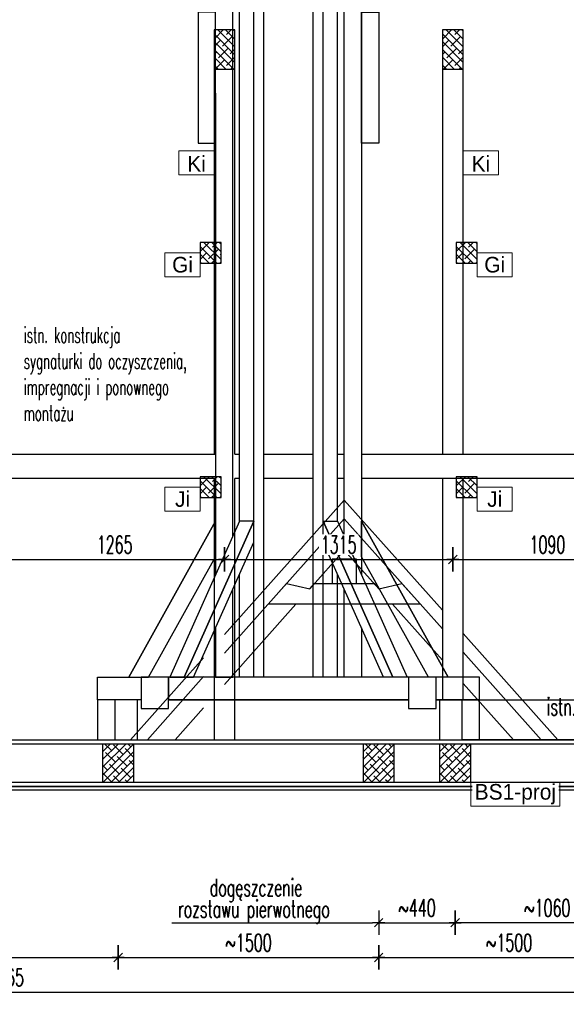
# Model space of a CAD drawing. Header units: centimetres. Extents: x 152786 to 159501, y -6718 to 1403.
# Tile 86 of 89: x 158354 to 158668, y 523 to 1090. Entities that reach past the tile are written whole.
import ezdxf

# ---------------------------------------------------------------- set-up
doc = ezdxf.new("R2010")
doc.units = ezdxf.units.CM
doc.header["$LTSCALE"] = 0.1
doc.layers.get('0').update_dxf_attribs({"color": 45})
doc.layers.add('A_opisy więźby', color=51, linetype='Continuous', lineweight=13)
for name, color, linetype in [('A_wymiary_zewn', 4, 'Continuous'), ('hatch_R&F', 4, 'Continuous'), ('konstr_PROKON', 2, 'Continuous'), ('opisy_prętów_R&F', 2, 'Continuous'), ('widoki_R&F', 4, 'Continuous'), ('więźba_R&F', 3, 'Continuous'), ('wymiary_R&F', 3, 'Continuous')]:
    doc.layers.add(name, color=color, linetype=linetype)
doc.styles.add('simplex 0.6', font='simplex.shx', dxfattribs={"width": 0.6})
doc.styles.add('Skala 50', font='simplex.shx', dxfattribs={"width": 0.9, "height": 10})
doc.styles.add('TECH', font='FL Pismo Techniczne.ttf')
doc.dimstyles.new('1_50 [mm] żelbet', dxfattribs={"dimtxt": 10, "dimasz": 0.5, "dimexe": 0.18, "dimexo": 0.0625, "dimgap": 3.5, "dimtad": 1, "dimlfac": 10, "dimrnd": 5, "dimdsep": 46, "dimtxsty": 'simplex 0.6', "dimblk1": 'KR', "dimblk2": 'KR', "dimsah": 1, "dimcen": 0.09, "dimse1": 1, "dimse2": 1, "dimclrd": 8, "dimadec": 0, "dimazin": 0, "dimtfac": 1, "dimtofl": 0, "dimtmove": 0, "dimatfit": 3, "dimfxl": 1, "dimtvp": 1, "dimtfill": 1, "dimtfillclr": 256, "dimtolj": 1, "dimtzin": 0, "dimarcsym": 0})

# ---------------------------------------------------------------- blocks, each defined once
blk = doc.blocks.new('wieża_bok')
at = {"layer": 'widoki_R&F'}
for points in [[(149824.9, -7195.45), (149834.9, -7195.45), (149834.9, -7119.99), (149824.9, -7119.99)], [(149928.9, -7195.45), (149918.9, -7195.45), (149918.9, -7119.99), (149928.9, -7119.99)], [(149791.97, -7516.08), (149766.9, -7516.08), (149766.9, -7503.08), (149791.97, -7503.08)], [(149791.97, -7521.08), (149807.83, -7521.08), (149807.83, -7503.08), (149791.97, -7503.08)], [(149945.97, -7521.08), (149961.83, -7521.08), (149961.83, -7503.08), (149945.97, -7503.08)], [(149776.9, -7539.08), (149789.9, -7539.08), (149789.9, -7516.08), (149776.9, -7516.08)], [(149963.9, -7539.08), (149976.9, -7539.08), (149976.9, -7516.08), (149963.9, -7516.08)]]:
    blk.add_lwpolyline(points, close=True, dxfattribs=at)
for points in [[(149844.9, -7421.65), (149844.9, -7119.99)], [(149848.72, -7413.08), (149848.72, -7119.99)], [(149856.91, -7503.08), (149856.91, -7119.99)], [(149862.65, -7503.08), (149862.65, -7119.99)], [(149891.15, -7503.08), (149891.15, -7119.99)], [(149896.89, -7503.08), (149896.89, -7119.99)], [(149905.08, -7413.08), (149905.08, -7119.99)], [(149908.9, -7421.65), (149908.9, -7119.99)], [(149918.9, -7119.99), (149918.9, -7444.07)], [(149834.9, -7166.54), (149834.9, -7444.07)], [(149784.9, -7503.08), (149834.9, -7413.08)], [(149784.9, -7503.08), (149796.34, -7503.08), (149834.9, -7433.68), (149834.9, -7413.08), (149784.9, -7503.08)], [(149856.91, -7413.08), (149848.72, -7413.08), (149808.58, -7503.08), (149816.77, -7503.08), (149856.91, -7413.08)], [(149816.77, -7503.08), (149822.24, -7503.08), (149856.91, -7425.36), (149856.91, -7413.08), (149816.77, -7503.08)], [(149937.03, -7503.08), (149931.56, -7503.08), (149896.89, -7425.36), (149896.89, -7413.08), (149937.03, -7503.08)], [(149896.89, -7413.08), (149905.08, -7413.08), (149945.22, -7503.08), (149937.03, -7503.08), (149896.89, -7413.08)], [(149968.9, -7503.08), (149918.9, -7413.08)], [(149968.9, -7503.08), (149957.46, -7503.08), (149918.9, -7433.68), (149918.9, -7413.08), (149968.9, -7503.08)], [(149848.72, -7503.08), (149848.72, -7443.73)], [(149905.08, -7503.08), (149905.08, -7443.73)], [(149834.9, -7474.71), (149834.9, -7503.08), (149844.9, -7503.08), (149844.9, -7452.29)], [(149918.9, -7474.71), (149918.9, -7503.08), (149908.9, -7503.08), (149908.9, -7452.29)], [(149961.83, -7516.08), (149986.89, -7516.08), (149986.89, -7503.08), (149807.83, -7503.08), (149807.83, -7516.08), (149945.97, -7516.08)], [(149791.97, -7516.08), (149766.9, -7516.08), (149766.9, -7539.08), (149986.9, -7539.08), (149986.9, -7516.08), (149961.83, -7516.08)], [(149945.97, -7516.08), (149807.83, -7516.08)]]:
    blk.add_lwpolyline(points, dxfattribs=at)
blk = doc.blocks.new('KR')
for p, q in [((0, -14), (0, 14)), ((-7, 0), (7, 0)), ((-4.9, -4.9), (4.9, 4.9))]:
    blk.add_line(p, q)
blk = doc.blocks.new('*D558')
at = {"layer": 'Defpoints', "color": 0, "transparency": 16777216}
for p in [(158410.46, 653.66), (158260.46, 650.96), (158410.46, 550.02)]:
    blk.add_point(p, dxfattribs=at)
at = {"layer": 'wymiary_R&F', "color": 8, "lineweight": -2, "transparency": 16777216}
blk.add_line((158260.96, 550.02), (158409.96, 550.02), dxfattribs=at)
at = {"layer": 'wymiary_R&F', "color": 8, "lineweight": -2, "transparency": 16777216, "xscale": 0.5, "yscale": 0.5, "zscale": 0.5, "rotation": 180}
blk.add_blockref('KR', (158260.46, 550.02), dxfattribs=at)
at = {"layer": 'wymiary_R&F', "color": 8, "lineweight": -2, "transparency": 16777216, "xscale": 0.5, "yscale": 0.5, "zscale": 0.5}
blk.add_blockref('KR', (158410.46, 550.02), dxfattribs=at)
at = {"layer": 'wymiary_R&F', "color": 0, "transparency": 16777216, "insert": (158335.46, 558.52), "char_height": 10, "attachment_point": 5, "style": 'simplex 0.6', "bg_fill": 3, "box_fill_scale": 1.1, "bg_fill_color": 256, "bg_fill_true_color": 13158600, "bg_fill_transparency": 0}
blk.add_mtext('\\A1;\\A1;~1500', dxfattribs=at)
blk = doc.blocks.new('*D559')
at = {"layer": 'Defpoints', "color": 0, "transparency": 16777216}
for p in [(158410.46, 653.66), (158560.46, 650.96), (158560.46, 550.02)]:
    blk.add_point(p, dxfattribs=at)
at = {"layer": 'wymiary_R&F', "color": 8, "lineweight": -2, "transparency": 16777216}
blk.add_line((158410.96, 550.02), (158559.96, 550.02), dxfattribs=at)
at = {"layer": 'wymiary_R&F', "color": 8, "lineweight": -2, "transparency": 16777216, "xscale": 0.5, "yscale": 0.5, "zscale": 0.5, "rotation": 180}
blk.add_blockref('KR', (158410.46, 550.02), dxfattribs=at)
at = {"layer": 'wymiary_R&F', "color": 8, "lineweight": -2, "transparency": 16777216, "xscale": 0.5, "yscale": 0.5, "zscale": 0.5}
blk.add_blockref('KR', (158560.46, 550.02), dxfattribs=at)
at = {"layer": 'wymiary_R&F', "color": 0, "transparency": 16777216, "insert": (158485.46, 558.52), "char_height": 10, "attachment_point": 5, "style": 'simplex 0.6', "bg_fill": 3, "box_fill_scale": 1.1, "bg_fill_color": 256, "bg_fill_true_color": 13158600, "bg_fill_transparency": 0}
blk.add_mtext('\\A1;\\A1;~1500', dxfattribs=at)
blk = doc.blocks.new('*D560')
at = {"layer": 'Defpoints', "color": 0, "transparency": 16777216}
for p in [(158560.46, 650.96), (158604.54, 650.96), (158604.54, 570.02)]:
    blk.add_point(p, dxfattribs=at)
at = {"layer": 'wymiary_R&F', "color": 8, "lineweight": -2, "transparency": 16777216}
blk.add_line((158560.96, 570.02), (158604.04, 570.02), dxfattribs=at)
at = {"layer": 'wymiary_R&F', "color": 8, "lineweight": -2, "transparency": 16777216, "xscale": 0.5, "yscale": 0.5, "zscale": 0.5, "rotation": 180}
blk.add_blockref('KR', (158560.46, 570.02), dxfattribs=at)
at = {"layer": 'wymiary_R&F', "color": 8, "lineweight": -2, "transparency": 16777216, "xscale": 0.5, "yscale": 0.5, "zscale": 0.5}
blk.add_blockref('KR', (158604.54, 570.02), dxfattribs=at)
at = {"layer": 'wymiary_R&F', "color": 0, "transparency": 16777216, "insert": (158582.5, 578.52), "char_height": 10, "attachment_point": 5, "style": 'simplex 0.6', "bg_fill": 3, "box_fill_scale": 1.1, "bg_fill_color": 256, "bg_fill_true_color": 13158600, "bg_fill_transparency": 0}
blk.add_mtext('\\A1;\\A1;~440', dxfattribs=at)
blk = doc.blocks.new('*D561')
at = {"layer": 'Defpoints', "color": 0, "transparency": 16777216}
for p in [(158560.46, 650.96), (158710.46, 650.96), (158710.46, 550.02)]:
    blk.add_point(p, dxfattribs=at)
at = {"layer": 'wymiary_R&F', "color": 8, "lineweight": -2, "transparency": 16777216}
blk.add_line((158560.96, 550.02), (158709.96, 550.02), dxfattribs=at)
at = {"layer": 'wymiary_R&F', "color": 8, "lineweight": -2, "transparency": 16777216, "xscale": 0.5, "yscale": 0.5, "zscale": 0.5, "rotation": 180}
blk.add_blockref('KR', (158560.46, 550.02), dxfattribs=at)
at = {"layer": 'wymiary_R&F', "color": 8, "lineweight": -2, "transparency": 16777216, "xscale": 0.5, "yscale": 0.5, "zscale": 0.5}
blk.add_blockref('KR', (158710.46, 550.02), dxfattribs=at)
at = {"layer": 'wymiary_R&F', "color": 0, "transparency": 16777216, "insert": (158635.46, 558.52), "char_height": 10, "attachment_point": 5, "style": 'simplex 0.6', "bg_fill": 3, "box_fill_scale": 1.1, "bg_fill_color": 256, "bg_fill_true_color": 13158600, "bg_fill_transparency": 0}
blk.add_mtext('\\A1;\\A1;~1500', dxfattribs=at)
blk = doc.blocks.new('*D575')
at = {"layer": 'Defpoints', "color": 0, "transparency": 16777216}
for p in [(158471.65, 779.33), (158345.15, 675.46), (158471.65, 675.46)]:
    blk.add_point(p, dxfattribs=at)
at = {"layer": 'wymiary_R&F', "color": 8, "lineweight": -2, "transparency": 16777216}
blk.add_line((158345.65, 779.33), (158471.15, 779.33), dxfattribs=at)
at = {"layer": 'wymiary_R&F', "color": 8, "lineweight": -2, "transparency": 16777216, "xscale": 0.5, "yscale": 0.5, "zscale": 0.5, "rotation": 180}
blk.add_blockref('KR', (158345.15, 779.33), dxfattribs=at)
at = {"layer": 'wymiary_R&F', "color": 8, "lineweight": -2, "transparency": 16777216, "xscale": 0.5, "yscale": 0.5, "zscale": 0.5}
blk.add_blockref('KR', (158471.65, 779.33), dxfattribs=at)
at = {"layer": 'wymiary_R&F', "color": 0, "transparency": 16777216, "insert": (158408.4, 787.83), "char_height": 10, "attachment_point": 5, "style": 'simplex 0.6', "bg_fill": 3, "box_fill_scale": 1.1, "bg_fill_color": 256, "bg_fill_true_color": 13158600, "bg_fill_transparency": 0}
blk.add_mtext('\\A1;1265', dxfattribs=at)
blk = doc.blocks.new('*D576')
at = {"layer": 'Defpoints', "color": 0, "transparency": 16777216}
for p in [(158603.15, 779.33), (158471.65, 675.46), (158603.15, 675.46)]:
    blk.add_point(p, dxfattribs=at)
at = {"layer": 'wymiary_R&F', "color": 8, "lineweight": -2, "transparency": 16777216}
blk.add_line((158472.15, 779.33), (158602.65, 779.33), dxfattribs=at)
at = {"layer": 'wymiary_R&F', "color": 8, "lineweight": -2, "transparency": 16777216, "xscale": 0.5, "yscale": 0.5, "zscale": 0.5, "rotation": 180}
blk.add_blockref('KR', (158471.65, 779.33), dxfattribs=at)
at = {"layer": 'wymiary_R&F', "color": 8, "lineweight": -2, "transparency": 16777216, "xscale": 0.5, "yscale": 0.5, "zscale": 0.5}
blk.add_blockref('KR', (158603.15, 779.33), dxfattribs=at)
at = {"layer": 'wymiary_R&F', "color": 0, "transparency": 16777216, "insert": (158537.4, 787.83), "char_height": 10, "attachment_point": 5, "style": 'simplex 0.6', "bg_fill": 3, "box_fill_scale": 1.1, "bg_fill_color": 256, "bg_fill_true_color": 13158600, "bg_fill_transparency": 0}
blk.add_mtext('\\A1;1315', dxfattribs=at)
blk = doc.blocks.new('*D577')
at = {"layer": 'Defpoints', "color": 0, "transparency": 16777216}
for p in [(158712.15, 779.33), (158603.15, 675.46), (158712.15, 675.46)]:
    blk.add_point(p, dxfattribs=at)
at = {"layer": 'wymiary_R&F', "color": 8, "lineweight": -2, "transparency": 16777216}
blk.add_line((158603.65, 779.33), (158711.65, 779.33), dxfattribs=at)
at = {"layer": 'wymiary_R&F', "color": 8, "lineweight": -2, "transparency": 16777216, "xscale": 0.5, "yscale": 0.5, "zscale": 0.5, "rotation": 180}
blk.add_blockref('KR', (158603.15, 779.33), dxfattribs=at)
at = {"layer": 'wymiary_R&F', "color": 8, "lineweight": -2, "transparency": 16777216, "xscale": 0.5, "yscale": 0.5, "zscale": 0.5}
blk.add_blockref('KR', (158712.15, 779.33), dxfattribs=at)
at = {"layer": 'wymiary_R&F', "color": 0, "transparency": 16777216, "insert": (158657.65, 787.83), "char_height": 10, "attachment_point": 5, "style": 'simplex 0.6', "bg_fill": 3, "box_fill_scale": 1.1, "bg_fill_color": 256, "bg_fill_true_color": 13158600, "bg_fill_transparency": 0}
blk.add_mtext('\\A1;1090', dxfattribs=at)
blk = doc.blocks.new('*D580')
at = {"layer": 'Defpoints', "color": 0, "transparency": 16777216}
for p in [(158604.54, 650.96), (158710.46, 650.96), (158604.54, 570.02)]:
    blk.add_point(p, dxfattribs=at)
at = {"layer": 'wymiary_R&F', "color": 8, "lineweight": -2, "transparency": 16777216}
blk.add_line((158709.96, 570.02), (158605.04, 570.02), dxfattribs=at)
at = {"layer": 'wymiary_R&F', "color": 8, "lineweight": -2, "transparency": 16777216, "xscale": 0.5, "yscale": 0.5, "zscale": 0.5, "rotation": 180}
blk.add_blockref('KR', (158604.54, 570.02), dxfattribs=at)
at = {"layer": 'wymiary_R&F', "color": 8, "lineweight": -2, "transparency": 16777216, "xscale": 0.5, "yscale": 0.5, "zscale": 0.5}
blk.add_blockref('KR', (158710.46, 570.02), dxfattribs=at)
at = {"layer": 'wymiary_R&F', "color": 0, "transparency": 16777216, "insert": (158657.5, 578.52), "char_height": 10, "attachment_point": 5, "style": 'simplex 0.6', "bg_fill": 3, "box_fill_scale": 1.1, "bg_fill_color": 256, "bg_fill_true_color": 13158600, "bg_fill_transparency": 0}
blk.add_mtext('\\A1;~1060', dxfattribs=at)
blk = doc.blocks.new('*D583')
at = {"layer": 'Defpoints', "color": 0, "transparency": 16777216}
for p in [(157780.15, 672.96), (158906.54, 656.46), (158906.54, 530.02)]:
    blk.add_point(p, dxfattribs=at)
at = {"layer": 'wymiary_R&F', "color": 8, "lineweight": -2, "transparency": 16777216}
blk.add_line((157780.65, 530.02), (158906.04, 530.02), dxfattribs=at)
at = {"layer": 'wymiary_R&F', "color": 8, "lineweight": -2, "transparency": 16777216, "xscale": 0.5, "yscale": 0.5, "zscale": 0.5, "rotation": 180}
blk.add_blockref('KR', (157780.15, 530.02), dxfattribs=at)
at = {"layer": 'wymiary_R&F', "color": 8, "lineweight": -2, "transparency": 16777216, "xscale": 0.5, "yscale": 0.5, "zscale": 0.5}
blk.add_blockref('KR', (158906.54, 530.02), dxfattribs=at)
at = {"layer": 'wymiary_R&F', "color": 0, "transparency": 16777216, "insert": (158343.34, 538.52), "char_height": 10, "attachment_point": 5, "style": 'simplex 0.6', "bg_fill": 3, "box_fill_scale": 1.1, "bg_fill_color": 256, "bg_fill_true_color": 13158600, "bg_fill_transparency": 0}
blk.add_mtext('\\A1;11265', dxfattribs=at)

msp = doc.modelspace()

# ---------------------------------------------------------------- hatches: boundary and pattern name
at = {"layer": 'hatch_R&F'}
h = msp.add_hatch(dxfattribs=at)
h.set_pattern_fill('ANSI38', color=256, angle=90)
h.set_pattern_definition([(135, (6732.2244, 6572.0738), (-2.24506403, -2.24506403), []), (225, (6732.2244, 6572.0738), (-2.24506403, -6.73519209), [7.9375, -4.7625])])
h.paths.add_polyline_path([(158465.6463, 1061.7941), (158477.6463, 1061.7941), (158477.6463, 1084.4391), (158465.6463, 1084.4391)])
h = msp.add_hatch(dxfattribs=at)
h.set_pattern_fill('ANSI38', color=256, angle=90)
h.set_pattern_definition([(135, (6863.7244, 6572.0738), (-2.24506403, -2.24506403), []), (225, (6863.7244, 6572.0738), (-2.24506403, -6.73519209), [7.9375, -4.7625])])
h.paths.add_polyline_path([(158597.1463, 1061.7941), (158609.1463, 1061.7941), (158609.1463, 1084.4391), (158597.1463, 1084.4391)])
h = msp.add_hatch(dxfattribs=at)
h.set_pattern_fill('ANSI38', color=256, angle=90)
h.set_pattern_definition([(135, (6724.2244, 6449.5954), (-2.24506403, -2.24506403), []), (225, (6724.2244, 6449.5954), (-2.24506403, -6.73519209), [7.9375, -4.7625])])
h.paths.add_polyline_path([(158457.6463, 949.9607), (158469.6463, 949.9607), (158469.6463, 961.9607), (158457.6463, 961.9607)])
h = msp.add_hatch(dxfattribs=at)
h.set_pattern_fill('ANSI38', color=256, angle=90)
h.set_pattern_definition([(135, (6871.7244, 6449.5954), (-2.24506403, -2.24506403), []), (225, (6871.7244, 6449.5954), (-2.24506403, -6.73519209), [7.9375, -4.7625])])
h.paths.add_polyline_path([(158605.1463, 949.9607), (158617.1463, 949.9607), (158617.1463, 961.9607), (158605.1463, 961.9607)])
h = msp.add_hatch(dxfattribs=at)
h.set_pattern_fill('ANSI38', color=256, angle=90)
h.set_pattern_definition([(135, (6724.2244, 6314.5954), (-2.24506403, -2.24506403), []), (225, (6724.2244, 6314.5954), (-2.24506403, -6.73519209), [7.9375, -4.7625])])
h.paths.add_polyline_path([(158457.6463, 814.9607), (158469.6463, 814.9607), (158469.6463, 826.9607), (158457.6463, 826.9607)])
h = msp.add_hatch(dxfattribs=at)
h.set_pattern_fill('ANSI38', color=256, angle=90)
h.set_pattern_definition([(135, (6871.7244, 6314.5954), (-2.24506403, -2.24506403), []), (225, (6871.7244, 6314.5954), (-2.24506403, -6.73519209), [7.9375, -4.7625])])
h.paths.add_polyline_path([(158605.1463, 814.9607), (158617.1463, 814.9607), (158617.1463, 826.9607), (158605.1463, 826.9607)])
h = msp.add_hatch(dxfattribs=at)
h.set_pattern_fill('ANSI38', color=256)
h.set_pattern_definition([(45, (9091.849, 7431.32), (-2.24506403, 2.24506403), []), (135, (9091.849, 7431.32), (-6.73519209, 2.24506403), [7.9375, -4.7625])])
h.paths.add_polyline_path([(158401.4574, 650.9607), (158419.4574, 650.9607), (158419.4574, 672.9607), (158401.4574, 672.9607)])
h = msp.add_hatch(dxfattribs=at)
h.set_pattern_fill('ANSI38', color=256)
h.set_pattern_definition([(45, (9241.849, 7431.32), (-2.24506403, 2.24506403), []), (135, (9241.849, 7431.32), (-6.73519209, 2.24506403), [7.9375, -4.7625])])
h.paths.add_polyline_path([(158551.4574, 650.9607), (158569.4574, 650.9607), (158569.4574, 672.9607), (158551.4574, 672.9607)])
h = msp.add_hatch(dxfattribs=at)
h.set_pattern_fill('ANSI38', color=256)
h.set_pattern_definition([(45, (9285.9342, 7431.32), (-2.24506403, 2.24506403), []), (135, (9285.9342, 7431.32), (-6.73519209, 2.24506403), [7.9375, -4.7625])])
h.paths.add_polyline_path([(158595.5425, 650.9607), (158613.5425, 650.9607), (158613.5425, 672.9607), (158595.5425, 672.9607)])

# ---------------------------------------------------------------- linework, layer by layer
at = {"layer": 'A_opisy więźby'}
for points in [[(158465.6463, 1014.6723), (158465.6463, 1000.8995), (158445.3903, 1000.8995), (158445.3903, 1014.6723)], [(158629.4023, 1014.6723), (158629.4023, 1000.8995), (158609.1463, 1000.8995), (158609.1463, 1014.6723)], [(158457.6463, 955.9607), (158457.6463, 942.1879), (158437.3903, 942.1879), (158437.3903, 955.9607)], [(158637.4023, 955.9607), (158637.4023, 942.1879), (158617.1463, 942.1879), (158617.1463, 955.9607)], [(158457.6463, 820.9607), (158457.6463, 807.1879), (158437.3903, 807.1879), (158437.3903, 820.9607)], [(158637.4023, 820.9607), (158637.4023, 807.1879), (158617.1463, 807.1879), (158617.1463, 820.9607)]]:
    msp.add_lwpolyline(points, close=True, dxfattribs=at)
at = {"layer": 'A_wymiary_zewn'}
for points in [[(158471.6463, 736.0914), (158540.6463, 813.5011), (158597.1463, 750.1149)], [(158540.6463, 802.7105), (158471.6463, 725.3008)], [(158540.6463, 802.7105), (158597.1463, 739.3243)], [(158520.8443, 762.4607), (158540.6463, 784.6761)], [(158560.4482, 762.4607), (158540.6463, 784.6761)], [(158496.7468, 753.4607), (158507.4432, 765.4607), (158520.8443, 762.4607), (158523.5184, 765.4607), (158557.7742, 765.4607), (158560.4482, 762.4607), (158573.8493, 765.4607), (158584.5457, 753.4607), (158496.7468, 753.4607)], [(158471.6463, 707.2664), (158512.822, 753.4607)], [(158597.1463, 721.2899), (158568.4705, 753.4607)], [(158609.1463, 736.6524), (158663.6902, 675.4607)], [(158417.6023, 675.4607), (158459.6463, 722.6289)], [(158609.1463, 725.8618), (158654.0719, 675.4607), (158637.9967, 675.4607), (158609.1463, 707.8274)], [(158459.6463, 711.8383), (158427.2206, 675.4607), (158443.2958, 675.4607), (158459.6463, 693.8039)]]:
    msp.add_lwpolyline(points, dxfattribs=at)
for points in [[(158533.6424, 765.4607), (158547.6424, 765.4607), (158547.6424, 779.4607), (158533.6424, 779.4607)], [(157769.6463, 675.4607), (158906.5425, 675.4607), (158906.5425, 672.9607), (157769.6463, 672.9607)], [(157788.1463, 650.9607), (158898.5425, 650.9607), (158898.5425, 648.4607), (157788.1463, 648.4607)], [(157795.1463, 648.4607), (158891.5425, 648.4607), (158891.5425, 646.4607), (157795.1463, 646.4607)]]:
    msp.add_lwpolyline(points, close=True, dxfattribs=at)
at = {"layer": 'konstr_PROKON', "color": 3}
for points in [[(158401.4574, 650.9607), (158419.4574, 650.9607), (158419.4574, 672.9607), (158401.4574, 672.9607)], [(158551.4574, 650.9607), (158569.4574, 650.9607), (158569.4574, 672.9607), (158551.4574, 672.9607)]]:
    msp.add_lwpolyline(points, close=True, dxfattribs=at)
at = {"layer": 'konstr_PROKON', "color": 6}
msp.add_lwpolyline([(158595.5425, 650.9607), (158613.5425, 650.9607), (158613.5425, 672.9607), (158595.5425, 672.9607)], close=True, dxfattribs=at)
at = {"layer": 'więźba_R&F', "linetype": 'ByBlock'}
for points in [[(158477.6463, 839.9607), (158477.6463, 1084.4391), (158465.6463, 1084.4391), (158465.6463, 839.9607)], [(158609.1463, 839.9607), (158609.1463, 1084.4391), (158597.1463, 1084.4391), (158597.1463, 839.9607)], [(158466.5425, 825.9607), (157784.1463, 825.9607), (157784.1463, 839.9607), (158466.5425, 839.9607)], [(158477.6463, 839.9607), (158480.3609, 839.9607)], [(158494.2879, 839.9607), (158522.7972, 839.9607)], [(158536.7241, 839.9607), (158540.5425, 839.9607)], [(158550.5425, 839.9607), (158795.0157, 839.9607), (158799.7869, 825.9607), (158550.5425, 825.9607)], [(158465.6463, 825.9607), (158465.6463, 675.4607), (158477.6463, 675.4607), (158477.6463, 825.9607)], [(158480.3609, 825.9607), (158477.6463, 825.9607)], [(158522.7972, 825.9607), (158494.2879, 825.9607)], [(158540.5425, 825.9607), (158536.7241, 825.9607)], [(158597.1463, 825.9607), (158597.1463, 698.4607), (158609.1463, 698.4607), (158609.1463, 825.9607)]]:
    msp.add_lwpolyline(points, dxfattribs=at)
for points in [[(158465.6463, 1061.7941), (158477.6463, 1061.7941), (158477.6463, 1084.4391), (158465.6463, 1084.4391)], [(158597.1463, 1061.7941), (158609.1463, 1061.7941), (158609.1463, 1084.4391), (158597.1463, 1084.4391)], [(158457.6463, 949.9607), (158469.6463, 949.9607), (158469.6463, 961.9607), (158457.6463, 961.9607)], [(158605.1463, 949.9607), (158617.1463, 949.9607), (158617.1463, 961.9607), (158605.1463, 961.9607)], [(158457.6463, 814.9607), (158469.6463, 814.9607), (158469.6463, 826.9607), (158457.6463, 826.9607)], [(158605.1463, 814.9607), (158617.1463, 814.9607), (158617.1463, 826.9607), (158605.1463, 826.9607)]]:
    msp.add_lwpolyline(points, close=True, dxfattribs=at)
at = {"layer": 'więźba_R&F'}
msp.add_lwpolyline([(158608.5425, 698.4607), (158902.5425, 698.4607), (158902.5425, 675.4607), (158608.5425, 675.4607)], close=True, dxfattribs=at)

# ---------------------------------------------------------------- block references
at = {"layer": 'A_wymiary_zewn'}
msp.add_blockref('wieża_bok', (8631.6422, 8214.5454), dxfattribs=at)

# ---------------------------------------------------------------- texts
at = {"layer": 'opisy_prętów_R&F', "color": 3, "insert": (158356.0715, 913.1587), "char_height": 9, "width": 117.420126, "attachment_point": 1, "style": 'Skala 50'}
msp.add_mtext('{\\W0.55;istn. konstrukcja \\Psygnaturki do oczyszczenia, impregnacji i ponownego montażu}', dxfattribs=at)

# ---------------------------------------------------------------- next in the draw order: texts
at = {"layer": 'A_opisy więźby', "char_height": 9, "width": 18.756, "attachment_point": 5, "style": 'TECH', "bg_fill": 3, "box_fill_scale": 1, "bg_fill_color": 1, "bg_fill_transparency": 0}
for s, insert in [('Ki', (158455.5183, 1007.3132)), ('Ki', (158619.2743, 1007.3132)), ('Gi', (158447.5183, 949.0743)), ('Gi', (158627.2743, 949.0743)), ('Ji', (158447.5183, 814.0743)), ('Ji', (158627.2743, 814.0743))]:
    msp.add_mtext(s, dxfattribs=dict(at, insert=insert))

# ---------------------------------------------------------------- next in the draw order: dimensions: what is measured, and where the dimension line sits
at = {"layer": 'wymiary_R&F'}
dim = msp.add_linear_dim(base=(158471.6463, 779.3258), p1=(158345.1463, 675.4607), p2=(158471.6463, 675.4607), dimstyle='1_50 [mm] żelbet', dxfattribs=at)
dim.commit()
dim.dimension.update_dxf_attribs({"geometry": '*D575', "text_midpoint": (158408.3963, 787.8258)})
dim = msp.add_linear_dim(base=(158410.4574, 550.018), p1=(158260.4574, 650.9607), p2=(158410.4574, 653.6615), text='\\A1;~<>', dimstyle='1_50 [mm] żelbet', override={"dimtxsty": 'simplex 0.6', "dimtmove": 1}, dxfattribs=at)
dim.commit()
dim.dimension.update_dxf_attribs({"geometry": '*D558', "text_midpoint": (158335.4574, 558.518)})

# ---------------------------------------------------------------- next in the draw order: dimensions: what is measured, and where the dimension line sits
dim = msp.add_linear_dim(base=(158603.1463, 779.3258), p1=(158471.6463, 675.4607), p2=(158603.1463, 675.4607), dimstyle='1_50 [mm] żelbet', dxfattribs=at)
dim.commit()
dim.dimension.update_dxf_attribs({"geometry": '*D576', "text_midpoint": (158537.3963, 787.8258)})
dim = msp.add_linear_dim(base=(158560.4574, 550.018), p1=(158410.4574, 653.6615), p2=(158560.4574, 650.9607), text='\\A1;~<>', dimstyle='1_50 [mm] żelbet', override={"dimtxsty": 'simplex 0.6', "dimtmove": 1}, dxfattribs=at)
dim.commit()
dim.dimension.update_dxf_attribs({"geometry": '*D559', "text_midpoint": (158485.4574, 558.518)})

# ---------------------------------------------------------------- next in the draw order: texts
at = {"layer": 'opisy_prętów_R&F', "color": 3, "style": 'simplex 0.6', "width": 0.6}
for s, p in [('dogęszczenie', (158463.2134, 585.3006)), ('rozstawu pierwotnego', (158444.8737, 572.9566))]:
    msp.add_text(s, height=10, dxfattribs=at).set_placement(p)

# ---------------------------------------------------------------- next in the draw order: dimensions: what is measured, and where the dimension line sits
at = {"layer": 'wymiary_R&F'}
dim = msp.add_linear_dim(base=(158712.1463, 779.3258), p1=(158603.1463, 675.4607), p2=(158712.1463, 675.4607), dimstyle='1_50 [mm] żelbet', dxfattribs=at)
dim.commit()
dim.dimension.update_dxf_attribs({"geometry": '*D577', "text_midpoint": (158657.6463, 787.8258)})
dim = msp.add_linear_dim(base=(158604.5425, 570.018), p1=(158560.4574, 650.9607), p2=(158604.5425, 650.9607), text='\\A1;~<>', dimstyle='1_50 [mm] żelbet', override={"dimtmove": 1}, dxfattribs=at)
dim.commit()
dim.dimension.update_dxf_attribs({"geometry": '*D560', "text_midpoint": (158582.5, 578.518)})

# ---------------------------------------------------------------- next in the draw order: texts
at = {"layer": 'opisy_prętów_R&F', "color": 3, "style": 'simplex 0.6', "width": 0.6}
msp.add_text('istn. belka podpierająca sygnaturkę', height=10, dxfattribs=at).set_placement((158657.2948, 689.4842))

# ---------------------------------------------------------------- next in the draw order: dimensions: what is measured, and where the dimension line sits
at = {"layer": 'wymiary_R&F'}
dim = msp.add_linear_dim(base=(158710.4574, 550.018), p1=(158560.4574, 650.9607), p2=(158710.4574, 650.9607), text='\\A1;~<>', dimstyle='1_50 [mm] żelbet', override={"dimtxsty": 'simplex 0.6', "dimtmove": 1}, dxfattribs=at)
dim.commit()
dim.dimension.update_dxf_attribs({"geometry": '*D561', "text_midpoint": (158635.4574, 558.518)})

# ---------------------------------------------------------------- next in the draw order: linework, layer by layer
at = {"layer": 'A_opisy więźby'}
msp.add_lwpolyline([(158664.7985, 650.9607), (158664.7985, 637.1879), (158613.5425, 637.1879), (158613.5425, 650.9607)], close=True, dxfattribs=at)
at = {"layer": 'wymiary_R&F', "color": 8}
msp.add_line((158441.2952, 570.018), (158556.9574, 570.018), dxfattribs=at)

# ---------------------------------------------------------------- next in the draw order: texts
at = {"layer": 'A_opisy więźby', "insert": (158639.1705, 644.0743), "char_height": 9, "width": 49.756, "attachment_point": 5, "style": 'TECH', "bg_fill": 3, "box_fill_scale": 1, "bg_fill_color": 1, "bg_fill_transparency": 0}
msp.add_mtext('BS1-proj', dxfattribs=at)

# ---------------------------------------------------------------- next in the draw order: dimensions: what is measured, and where the dimension line sits
at = {"layer": 'wymiary_R&F'}
dim = msp.add_linear_dim(base=(158604.5425, 570.018), p1=(158710.4574, 650.9607), p2=(158604.5425, 650.9607), text='~<>', dimstyle='1_50 [mm] żelbet', override={"dimtmove": 1}, dxfattribs=at)
dim.commit()
dim.dimension.update_dxf_attribs({"geometry": '*D580', "text_midpoint": (158657.5, 578.518)})

# ---------------------------------------------------------------- next in the draw order: dimensions: what is measured, and where the dimension line sits
dim = msp.add_linear_dim(base=(158906.5425, 530.018), p1=(157780.1463, 672.9607), p2=(158906.5425, 656.4607), dimstyle='1_50 [mm] żelbet', override={"dimtmove": 1}, dxfattribs=at)
dim.commit()
dim.dimension.update_dxf_attribs({"geometry": '*D583', "text_midpoint": (158343.3444, 538.518)})

doc.saveas('drawing.dxf')
